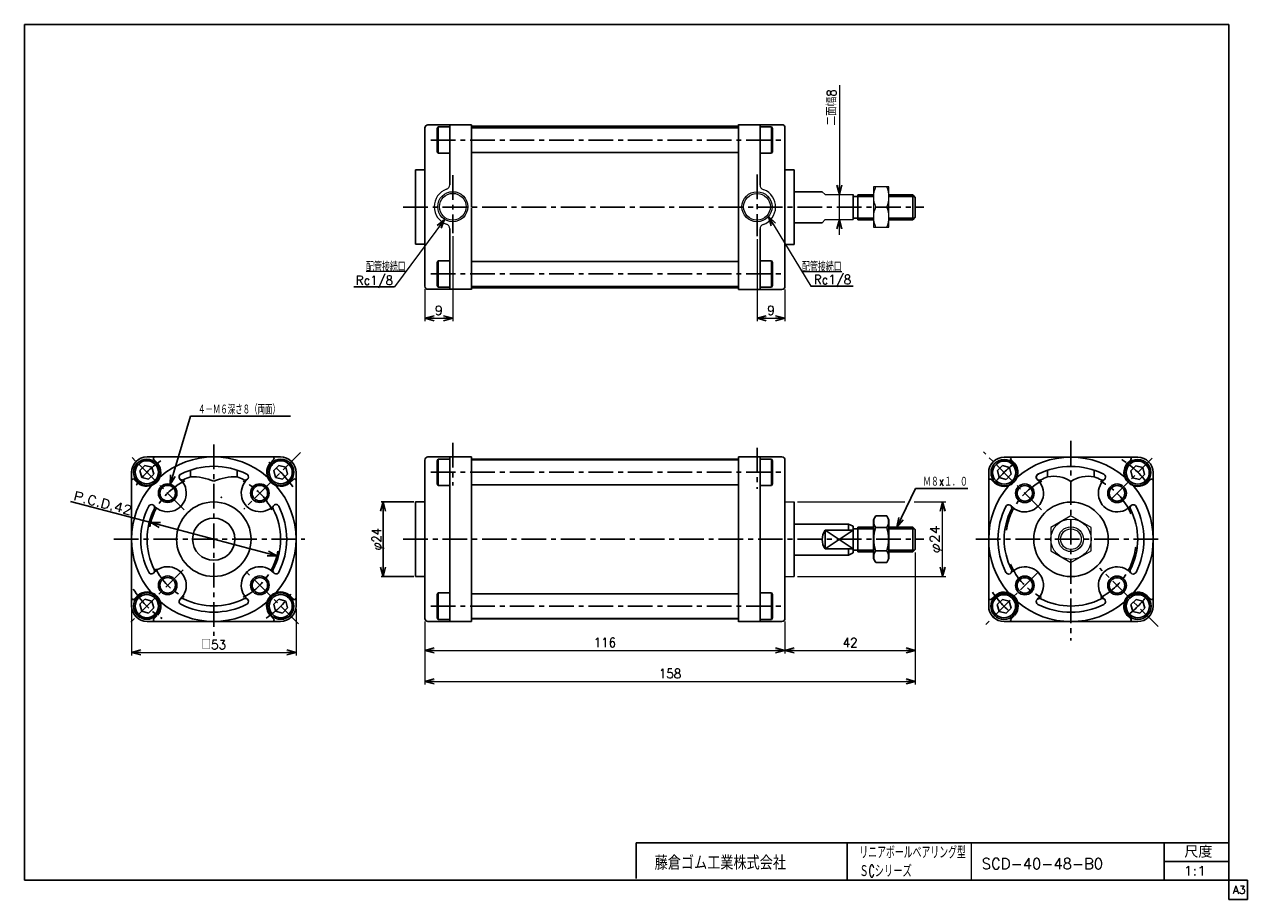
# Model space of a CAD drawing. Header units: millimetres. Extents: x -190 to 204, y -140 to 142.
import ezdxf
from ezdxf.enums import TextEntityAlignment as Align

# ---------------------------------------------------------------- set-up
doc = ezdxf.new("R2010")
doc.units = ezdxf.units.MM
doc.header["$LTSCALE"] = 0.25
doc.header["$PDSIZE"] = 1
doc.linetypes.add('CENTER', pattern=[50.8, 31.75, -6.35, 6.35, -6.35])
doc.layers.add('Layer0001', color=7, linetype='Continuous')
doc.layers.add('ZUWAKU', color=7, linetype='Continuous')
doc.styles.add('FdaStyle0', font='txt.shx', dxfattribs={"width": 0.9375, "bigfont": 'bigfont'})
doc.dimstyles.new('DaDimRotatedStyle', dxfattribs={"dimtxt": 3, "dimasz": 3.000002, "dimexe": 1, "dimexo": 1, "dimgap": 1, "dimtad": 3, "dimdsep": 46, "dimtxsty": 'FdaStyle0', "dimblk1": 'OPEN30', "dimblk2": 'OPEN30', "dimsah": 1, "dimcen": 0.09, "dimclrd": 4, "dimclre": 4, "dimclrt": 4, "dimadec": 0, "dimazin": 2, "dimtfac": 1, "dimtdec": 4, "dimtmove": 0, "dimatfit": 0, "dimfxl": 1, "dimarcsym": 0})

# ---------------------------------------------------------------- blocks, each defined once
blk = doc.blocks.new('_OPEN30')
at = {"color": 0, "linetype": 'ByBlock', "lineweight": -2}
for p, q in [((-1, 0.267949), (0, 0)), ((0, 0), (-1, -0.267949)), ((0, 0), (-1, 0))]:
    blk.add_line(p, q, dxfattribs=at)
blk = doc.blocks.new('DC_GROUP_Φ40_1')
at = {"color": 4, "linetype": 'Continuous', "lineweight": 25}
for p, q in [((84.21, -16.88), (83.48, -18.13)), ((83.48, -30.63), (83.48, -18.13)), ((84.21, -16.88), (87.76, -16.88)), ((87.76, -16.88), (88.48, -18.13)), ((88.48, -30.63), (88.48, -18.13)), ((84.21, -20.63), (87.76, -20.63)), ((84.21, -31.89), (83.48, -30.63)), ((84.21, -28.13), (87.76, -28.13)), ((87.76, -31.89), (88.48, -30.63)), ((84.21, -31.89), (87.76, -31.89))]:
    blk.add_line(p, q, dxfattribs=at)
for centre, radius, start, end in [((86.95, -18.75), 3.32, 145.6111, 214.3889), ((85.01, -18.75), 3.32, 325.6111, 34.3889), ((96.04, -24.38), 12.42, 162.4111, 197.5889), ((75.92, -24.38), 12.42, 342.4111, 17.5889), ((86.95, -30.01), 3.32, 145.6111, 214.3889), ((85.01, -30.01), 3.32, 325.6111, 34.3889)]:
    blk.add_arc(centre, radius, start, end, dxfattribs=at)
blk = doc.blocks.new('DC_GROUP_Φ40_2')
at = {"color": 4, "linetype": 'Continuous', "lineweight": 13}
for p, q in [((58.98, -12.38), (93.61, -12.38)), ((96.61, -12.38), (106.78, -12.38)), ((105.78, -36.38), (105.78, -12.38)), ((58.98, -36.38), (106.78, -36.38))]:
    blk.add_line(p, q, dxfattribs=at)
at = {"color": 4, "xscale": 3.000002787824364, "yscale": 2.999989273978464}
for p, rotation in [((105.78, -12.38), 90), ((105.78, -36.38), 270)]:
    blk.add_blockref('_OPEN30', p, dxfattribs=dict(at, rotation=rotation))
at = {"color": 4, "style": 'FdaStyle0', "width": 0.9375}
blk.add_text('φ24', height=3, rotation=90, dxfattribs=at).set_placement((104.78, -28.88), (104.78, -19.88), align=Align.FIT)
blk = doc.blocks.new('*D3')
at = {"color": 4, "linetype": 'Continuous', "lineweight": 13}
for p, q in [((-155.52, -25.3), (-155.52, -61.88)), ((-102.52, -46.88), (-102.52, -61.88)), ((-155.52, -60.88), (-102.52, -60.88))]:
    blk.add_line(p, q, dxfattribs=at)
at = {"color": 4, "xscale": 3.000002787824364, "yscale": 2.999989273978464}
for p, rotation in [((-155.52, -60.88), 180), ((-102.52, -60.88), 360)]:
    blk.add_blockref('_OPEN30', p, dxfattribs=dict(at, rotation=rotation))
at = {"color": 4, "insert": (-129.02, -59.88), "char_height": 3, "width": 15, "attachment_point": 8, "style": 'FdaStyle0'}
blk.add_mtext('\\T1.00;□53', dxfattribs=at)
blk = doc.blocks.new('*D4')
at = {"color": 4, "linetype": 'Continuous', "lineweight": 13}
for p, q in [((-61.02, -50.88), (-61.02, -61.2)), ((54.98, -50.91), (54.98, -61.2)), ((-61.02, -60.2), (54.98, -60.2))]:
    blk.add_line(p, q, dxfattribs=at)
at = {"color": 4, "xscale": 3.000002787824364, "yscale": 2.999989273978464}
for p, rotation in [((-61.02, -60.2), 180), ((54.98, -60.2), 360)]:
    blk.add_blockref('_OPEN30', p, dxfattribs=dict(at, rotation=rotation))
at = {"color": 4, "insert": (-3.02, -59.2), "char_height": 3, "width": 15, "attachment_point": 8, "style": 'FdaStyle0'}
blk.add_mtext('\\T1.00;116', dxfattribs=at)
blk = doc.blocks.new('*D5')
at = {"color": 4, "linetype": 'Continuous', "lineweight": 13}
for p, q in [((96.98, -28.68), (96.98, -61.2)), ((54.98, -50.91), (54.98, -61.2)), ((54.98, -60.2), (96.98, -60.2))]:
    blk.add_line(p, q, dxfattribs=at)
at = {"color": 4, "xscale": 3.000002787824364, "yscale": 2.999989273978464}
for p, rotation in [((54.98, -60.2), 180), ((96.98, -60.2), 360)]:
    blk.add_blockref('_OPEN30', p, dxfattribs=dict(at, rotation=rotation))
at = {"color": 4, "insert": (75.98, -59.2), "char_height": 3, "width": 11.25, "attachment_point": 8, "style": 'FdaStyle0'}
blk.add_mtext('\\T1.00;42', dxfattribs=at)
blk = doc.blocks.new('*D6')
at = {"color": 4, "linetype": 'Continuous', "lineweight": 13}
for p, q in [((96.98, -28.68), (96.98, -71.2)), ((-61.02, -50.88), (-61.02, -71.2)), ((-61.02, -70.2), (96.98, -70.2))]:
    blk.add_line(p, q, dxfattribs=at)
at = {"color": 4, "xscale": 3.000002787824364, "yscale": 2.999989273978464}
for p, rotation in [((-61.02, -70.2), 180), ((96.98, -70.2), 360)]:
    blk.add_blockref('_OPEN30', p, dxfattribs=dict(at, rotation=rotation))
at = {"color": 4, "insert": (17.98, -69.2), "char_height": 3, "width": 15, "attachment_point": 8, "style": 'FdaStyle0'}
blk.add_mtext('\\T1.00;158', dxfattribs=at)
blk = doc.blocks.new('DC_GROUP_Φ40_3')
at = {"color": 4, "linetype": 'Continuous', "lineweight": 13}
for p, q in [((147.11, -16.88), (140.61, -20.63)), ((153.61, -20.63), (147.11, -16.88)), ((140.61, -20.63), (140.61, -28.13)), ((153.61, -28.13), (153.61, -20.63)), ((140.61, -28.13), (147.11, -31.89)), ((147.11, -31.89), (153.61, -28.13))]:
    blk.add_line(p, q, dxfattribs=at)
for radius in [6.5, 4, 3.32]:
    blk.add_circle((147.11, -24.38), radius, dxfattribs=at)
blk = doc.blocks.new('DC_GROUP_Φ40_4')
at = {"color": 4, "linetype": 'Continuous', "lineweight": 13}
for p, q in [((88.48, 89.16), (83.48, 89.16)), ((83.48, 89.16), (83.48, 76.16)), ((88.48, 76.16), (88.48, 89.16)), ((84.2, 82.66), (87.76, 82.66)), ((83.48, 76.16), (88.48, 76.16))]:
    blk.add_line(p, q, dxfattribs=at)
for centre, start, end in [((91.12, 85.91), 154.8262, 205.1738), ((80.84, 85.91), 334.8262, 25.1738), ((91.12, 79.41), 154.8262, 205.1738), ((80.84, 79.41), 334.8262, 25.1738)]:
    blk.add_arc(centre, 7.64, start, end, dxfattribs=at)
blk = doc.blocks.new('DA_IMAGEDIMGROUP_1')
at = {"color": 4, "linetype": 'Continuous', "lineweight": 13}
for p, q in [((72.54, 121.92), (72.54, 86.66)), ((72.54, 78.66), (72.54, 86.66)), ((72.54, 73.66), (72.54, 78.66))]:
    blk.add_line(p, q, dxfattribs=at)
at = {"color": 4, "xscale": 3.000002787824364, "yscale": 2.999989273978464}
for p, rotation in [((72.54, 86.66), 270), ((72.54, 78.66), 90)]:
    blk.add_blockref('_OPEN30', p, dxfattribs=dict(at, rotation=rotation))
at = {"color": 4, "insert": (71.54, 108.92), "char_height": 3, "width": 18.75, "attachment_point": 7, "rotation": 90, "style": 'FdaStyle0'}
blk.add_mtext('\\T1.00;二面幅8', dxfattribs=at)
blk = doc.blocks.new('*D10')
at = {"color": 4, "linetype": 'Continuous', "lineweight": 13}
for p, q in [((45.98, 72.29), (45.98, 45.84)), ((54.98, 56.14), (54.98, 45.84)), ((45.98, 46.84), (54.98, 46.84))]:
    blk.add_line(p, q, dxfattribs=at)
at = {"color": 4, "xscale": 3.000002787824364, "yscale": 2.999989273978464}
for p, rotation in [((45.98, 46.84), 180), ((54.98, 46.84), 360)]:
    blk.add_blockref('_OPEN30', p, dxfattribs=dict(at, rotation=rotation))
at = {"color": 4, "insert": (50.48, 47.84), "char_height": 3, "width": 7.5, "attachment_point": 8, "style": 'FdaStyle0'}
blk.add_mtext('\\T1.00;9', dxfattribs=at)
blk = doc.blocks.new('*D11')
at = {"color": 4, "linetype": 'Continuous', "lineweight": 13}
for p, q in [((-52.02, 73.25), (-52.02, 45.84)), ((-61.02, 56.16), (-61.02, 45.84)), ((-61.02, 46.84), (-52.02, 46.84))]:
    blk.add_line(p, q, dxfattribs=at)
at = {"color": 4, "xscale": 3.000002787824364, "yscale": 2.999989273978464}
for p, rotation in [((-61.02, 46.84), 180), ((-52.02, 46.84), 360)]:
    blk.add_blockref('_OPEN30', p, dxfattribs=dict(at, rotation=rotation))
at = {"color": 4, "insert": (-56.52, 47.84), "char_height": 3, "width": 7.5, "attachment_point": 8, "style": 'FdaStyle0'}
blk.add_mtext('\\T1.00;9', dxfattribs=at)
blk = doc.blocks.new('DC_GROUP_Φ40_5')
at = {"color": 4, "linetype": 'Continuous', "lineweight": 13}
for p, q in [((49.67, 79.59), (63.31, 57.19)), ((60.47, 61.85), (73.27, 61.85))]:
    blk.add_line(p, q, dxfattribs=at)
at = {"color": 4, "xscale": 3.000002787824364, "yscale": 2.999989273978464, "rotation": 121.3332173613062}
blk.add_blockref('_OPEN30', (49.67, 79.59), dxfattribs=at)
at = {"color": 4, "style": 'FdaStyle0', "width": 0.680851}
blk.add_text('配管接続口', height=3, dxfattribs=at).set_placement((60.47, 61.85), (73.27, 61.85), align=Align.FIT)
blk = doc.blocks.new('DC_GROUP_Φ40_6')
at = {"color": 4, "linetype": 'Continuous', "lineweight": 13}
for p, q in [((-54.65, 78.69), (-70.83, 56.95)), ((-67.17, 61.85), (-79.97, 61.85))]:
    blk.add_line(p, q, dxfattribs=at)
at = {"color": 4, "xscale": 3.000002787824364, "yscale": 2.999989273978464, "rotation": 53.35278082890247}
blk.add_blockref('_OPEN30', (-54.65, 78.69), dxfattribs=at)
at = {"color": 4, "style": 'FdaStyle0', "width": 0.680851}
blk.add_text('配管接続口', height=3, dxfattribs=at).set_placement((-79.97, 61.85), (-67.17, 61.85), align=Align.FIT)

msp = doc.modelspace()

# ---------------------------------------------------------------- linework, layer by layer
at = {"color": 4, "linetype": 'Continuous', "lineweight": 25}
for p, q in [((-57.02, 107.963), (-56.72, 108.483)), ((-57.02, 100.502), (-57.02, 107.963)), ((-56.72, 99.983), (-56.72, 108.483)), ((-53.257, 108.483), (-56.72, 108.483)), ((-53.02, 89.833), (-53.02, 109.163)), ((-46.02, 82.762), (-46.02, 109.188)), ((-46.02, 108.733), (39.98, 108.733)), ((-46.02, 108.233), (39.98, 108.233)), ((39.98, 82.762), (39.98, 109.236)), ((46.98, 89.734), (46.98, 109.188)), ((47.218, 108.483), (50.68, 108.483)), ((50.68, 99.983), (50.68, 108.483)), ((50.98, 107.963), (50.68, 108.483)), ((50.98, 100.502), (50.98, 107.963)), ((-56.72, 99.983), (-57.02, 100.502)), ((-53.257, 99.983), (-56.72, 99.983)), ((-46.02, 100.233), (39.98, 100.233)), ((47.218, 99.983), (50.68, 99.983)), ((50.68, 99.983), (50.98, 100.502)), ((57.98, 87.563), (66.981, 87.563)), ((76.98, 82.563), (76.98, 86.663)), ((78.48, 86.013), (76.98, 86.013)), ((78.48, 86.563), (83.48, 86.563)), ((78.48, 86.563), (78.48, 78.563)), ((78.48, 86.013), (83.48, 86.013)), ((88.48, 86.563), (96.18, 86.563)), ((88.48, 86.013), (96.73, 86.013)), ((96.18, 86.563), (96.98, 85.763)), ((96.18, 78.563), (96.18, 86.563)), ((96.98, 85.763), (96.98, 79.363)), ((-46.02, 82.563), (-46.02, 56.137)), ((39.98, 82.563), (39.98, 56.089)), ((76.98, 82.563), (76.98, 78.663)), ((78.48, 79.113), (76.98, 79.113)), ((78.48, 79.113), (83.48, 79.113)), ((88.48, 79.113), (96.73, 79.113)), ((96.18, 78.563), (96.98, 79.363)), ((-53.02, 75.691), (-53.02, 56.163)), ((46.98, 75.591), (46.98, 56.137)), ((57.98, 77.563), (66.981, 77.563)), ((78.48, 78.563), (83.48, 78.563)), ((88.48, 78.563), (96.18, 78.563)), ((-56.72, 65.343), (-57.02, 64.823)), ((-57.02, 64.823), (-57.02, 57.362)), ((-56.72, 65.343), (-56.72, 56.843)), ((-53.257, 65.343), (-56.72, 65.343)), ((-46.02, 65.093), (39.98, 65.093)), ((47.218, 65.343), (50.68, 65.343)), ((50.68, 65.343), (50.68, 56.843)), ((50.68, 65.343), (50.98, 64.823)), ((50.98, 64.823), (50.98, 57.362)), ((-83.892, 56.946), (-70.826, 56.946)), ((-83.892, 56.946), (-70.826, 56.946)), ((-57.02, 57.362), (-56.72, 56.843)), ((-53.257, 56.843), (-56.72, 56.843)), ((-46.02, 57.093), (39.98, 57.093)), ((-46.02, 56.593), (39.98, 56.593)), ((47.218, 56.843), (50.68, 56.843)), ((50.98, 57.362), (50.68, 56.843)), ((63.306, 57.191), (76.912, 57.191)), ((-143.05, -6.775), (-136.508, 15.25)), ((-136.508, 15.25), (-104.348, 15.25)), ((-57.02, 0.92), (-56.72, 1.439)), ((-57.02, -6.541), (-57.02, 0.92)), ((-56.72, -7.061), (-56.72, 1.439)), ((-53.257, 1.439), (-56.72, 1.439)), ((-53.02, -24.381), (-53.02, 2.119)), ((-46.02, -24.48), (-46.02, 2.145)), ((-46.02, 1.189), (39.98, 1.189)), ((39.98, -24.281), (39.98, 2.193)), ((46.98, -24.281), (46.98, 2.145)), ((47.218, 1.439), (50.68, 1.439)), ((50.68, -7.061), (50.68, 1.439)), ((50.98, 0.92), (50.68, 1.439)), ((50.98, -6.541), (50.98, 0.92)), ((-151.184, -0.583), (-152.817, -2.216)), ((-152.817, -2.216), (-152.219, -4.447)), ((-148.953, -1.181), (-151.184, -0.583)), ((-149.989, -5.045), (-148.356, -3.412)), ((-148.356, -3.412), (-148.953, -1.181)), ((-108.051, -0.583), (-109.684, -2.216)), ((-109.684, -2.216), (-109.086, -4.447)), ((-105.82, -1.181), (-108.051, -0.583)), ((-106.855, -5.045), (-105.222, -3.412)), ((-105.222, -3.412), (-105.82, -1.181)), ((125.042, -0.634), (123.409, -2.267)), ((123.409, -2.267), (124.007, -4.498)), ((127.273, -1.232), (125.042, -0.634)), ((126.238, -5.095), (127.871, -3.462)), ((127.871, -3.462), (127.273, -1.232)), ((168.015, -0.701), (166.382, -2.334)), ((166.382, -2.334), (166.98, -4.564)), ((170.246, -1.298), (168.015, -0.701)), ((169.21, -5.162), (170.843, -3.529)), ((170.843, -3.529), (170.246, -1.298)), ((-152.219, -4.447), (-149.989, -5.045)), ((-109.086, -4.447), (-106.855, -5.045)), ((-56.72, -7.061), (-57.02, -6.541)), ((-53.257, -7.061), (-56.72, -7.061)), ((-46.02, -6.811), (39.98, -6.811)), ((47.218, -7.061), (50.68, -7.061)), ((50.68, -7.061), (50.98, -6.541)), ((124.007, -4.498), (126.238, -5.095)), ((166.98, -4.564), (169.21, -5.162)), ((91.058, -20.48), (97.083, -8.013)), ((97.083, -8.013), (113.872, -8.013)), ((-149.323, -19.015), (-175.154, -12.189)), ((-64.62, -12.381), (-75.089, -12.381)), ((-74.489, -12.381), (-74.489, -36.381)), ((-149.323, -19.015), (-108.717, -29.746)), ((57.98, -19.48), (75.48, -19.48)), ((75.48, -19.48), (76.98, -20.18)), ((75.48, -19.48), (75.48, -21.48)), ((67.98, -21.48), (76.98, -21.48)), ((67.98, -21.48), (67.98, -27.48)), ((67.98, -21.48), (76.98, -27.48)), ((67.98, -27.48), (76.98, -21.48)), ((76.98, -24.48), (76.98, -20.18)), ((78.48, -21.03), (76.98, -21.03)), ((78.48, -20.48), (83.48, -20.48)), ((78.48, -20.48), (78.48, -28.48)), ((78.48, -21.03), (83.48, -21.03)), ((88.48, -20.48), (96.18, -20.48)), ((88.48, -21.03), (96.73, -21.03)), ((96.18, -20.48), (96.98, -21.28)), ((96.18, -28.48), (96.18, -20.48)), ((96.98, -21.28), (96.98, -27.68)), ((-53.02, -24.381), (-53.02, -50.881)), ((-46.02, -24.48), (-46.02, -50.906)), ((39.98, -24.48), (39.98, -50.954)), ((46.98, -24.48), (46.98, -50.906)), ((67.98, -27.48), (76.98, -27.48)), ((75.48, -29.48), (75.48, -27.48)), ((76.98, -24.48), (76.98, -28.781)), ((57.98, -29.48), (75.48, -29.48)), ((75.48, -29.48), (76.98, -28.781)), ((78.48, -27.93), (76.98, -27.93)), ((78.48, -27.93), (83.48, -27.93)), ((78.48, -28.48), (83.48, -28.48)), ((88.48, -27.93), (96.73, -27.93)), ((88.48, -28.48), (96.18, -28.48)), ((96.18, -28.48), (96.98, -27.68)), ((-64.62, -36.381), (-75.089, -36.381)), ((-56.72, -41.701), (-57.02, -42.22)), ((-57.02, -42.22), (-57.02, -49.681)), ((-56.72, -41.701), (-56.72, -50.201)), ((-53.257, -41.701), (-56.72, -41.701)), ((-46.02, -41.951), (39.98, -41.951)), ((47.218, -41.701), (50.68, -41.701)), ((50.68, -41.701), (50.68, -50.201)), ((50.68, -41.701), (50.98, -42.22)), ((50.98, -42.22), (50.98, -49.681)), ((-151.184, -43.717), (-152.817, -45.35)), ((-152.817, -45.35), (-152.219, -47.58)), ((-148.953, -44.314), (-151.184, -43.717)), ((-149.989, -48.178), (-148.356, -46.545)), ((-148.356, -46.545), (-148.953, -44.314)), ((-108.051, -43.717), (-109.684, -45.35)), ((-109.684, -45.35), (-109.086, -47.58)), ((-105.82, -44.314), (-108.051, -43.717)), ((-106.855, -48.178), (-105.222, -46.545)), ((-105.222, -46.545), (-105.82, -44.314)), ((125.015, -43.795), (123.382, -45.428)), ((123.382, -45.428), (123.98, -47.659)), ((127.246, -44.393), (125.015, -43.795)), ((126.21, -48.256), (127.843, -46.623)), ((127.843, -46.623), (127.246, -44.393)), ((168.082, -43.767), (166.449, -45.4)), ((166.449, -45.4), (167.046, -47.631)), ((170.312, -44.365), (168.082, -43.767)), ((169.277, -48.229), (170.91, -46.596)), ((170.91, -46.596), (170.312, -44.365)), ((-152.219, -47.58), (-149.989, -48.178)), ((-109.086, -47.58), (-106.855, -48.178)), ((-57.02, -49.681), (-56.72, -50.201)), ((-53.257, -50.201), (-56.72, -50.201)), ((-46.02, -49.951), (39.98, -49.951)), ((47.218, -50.201), (50.68, -50.201)), ((50.98, -49.681), (50.68, -50.201)), ((123.98, -47.659), (126.21, -48.256)), ((167.046, -47.631), (169.277, -48.229))]:
    msp.add_line(p, q, dxfattribs=at)
at = {"color": 4, "linetype": 'CENTER', "lineweight": 25}
for p, q in [((-59.092, 104.233), (53.817, 104.233)), ((45.98, 93.103), (45.98, 73.291)), ((-67.997, 82.663), (99.738, 82.663)), ((-59.092, 61.093), (53.817, 61.093)), ((45.98, 5.094), (45.98, -8.187)), ((147.113, 7.283), (147.113, -57.056)), ((159.84, -11.703), (173.261, 1.717)), ((-59.092, -2.811), (53.817, -2.811)), ((-161.183, -24.381), (-99.68, -24.381)), ((-67.997, -24.381), (99.738, -24.381)), ((116.512, -24.381), (176.151, -24.381)), ((-59.092, -45.951), (53.817, -45.951))]:
    msp.add_line(p, q, dxfattribs=at)
at = {"color": 4, "linetype": 'Continuous', "lineweight": 13}
for p, q in [((66.981, 87.563), (67.98, 86.663)), ((67.98, 86.663), (76.98, 86.663)), ((83.48, 86.563), (83.48, 78.563)), ((66.981, 77.563), (67.98, 78.663)), ((67.98, 78.663), (76.98, 78.663)), ((39.98, 1.369), (-46.02, 1.369)), ((54.98, -12.381), (57.98, -12.381)), ((54.98, -36.381), (57.98, -36.381)), ((39.98, -50.131), (-46.02, -50.131))]:
    msp.add_line(p, q, dxfattribs=at)
for centre, radius in [((45.962, 109.188), 0.0181), ((-52.02, 82.762), 4.848), ((-52.02, 82.762), 4.298), ((45.98, 82.737), 4.848), ((45.98, 82.737), 4.298), ((45.962, 2.145), 0.0181)]:
    msp.add_circle(centre, radius, dxfattribs=at)
at = {"color": 4, "linetype": 'Continuous', "lineweight": 25}
for centre, radius in [((-150.586, -2.814), 4.25), ((-150.586, -2.814), 3.73), ((-107.453, -2.814), 4.25), ((-107.453, -2.814), 3.73), ((125.613, -2.931), 4.25), ((125.613, -2.931), 3.73), ((168.613, -2.931), 4.25), ((168.613, -2.931), 3.73), ((-150.586, -45.947), 4.25), ((-150.586, -45.947), 3.73), ((-107.453, -45.947), 4.25), ((-107.453, -45.947), 3.73), ((125.546, -45.998), 4.25), ((125.546, -45.998), 3.73), ((168.679, -45.998), 4.25), ((168.679, -45.998), 3.73)]:
    msp.add_circle(centre, radius, dxfattribs=at)
at = {"color": 4, "linetype": 'Continuous', "lineweight": 13}
for centre, radius, start, end in [((-52.02, 82.762), 6, 109.47122, 250.52878), ((-54.52, 89.833), 1.5, 289.47122, 0), ((48.48, 89.734), 1.5, 180, 250.52878), ((45.98, 82.663), 6, 289.47122, 68.40488), ((-54.52, 75.691), 1.5, 0, 70.52878), ((48.48, 75.591), 1.5, 109.47122, 180)]:
    msp.add_arc(centre, radius, start, end, dxfattribs=at)
at = {"color": 4, "linetype": 'Continuous', "lineweight": 25}
for centre, radius, start, end in [((-136.52, -24.231), 20, 67.97569, 90), ((-121.52, -24.231), 20, 90, 112.02431), ((141.597, -14.083), 10, 56.52808, 101.44761), ((152.628, -14.083), 10, 78.55239, 123.47192), ((71.98, -24.48), 5, 143.1301, 216.8699)]:
    msp.add_arc(centre, radius, start, end, dxfattribs=at)
at = {"color": 4, "linetype": 'CENTER', "lineweight": 25}
msp.add_arc((-129.02, -24.381), 30.5, 211.79795, 237.02351, dxfattribs=at)
at = {"color": 4, "linetype": 'Continuous'}
msp.add_point((-126.548, -10.855), dxfattribs=at)
at = {"layer": 'Layer0001', "color": 4, "linetype": 'Continuous', "lineweight": 25}
for p, q in [((-61.02, 82.663), (-61.02, 108.163)), ((-60.02, 109.163), (-46.02, 109.163)), ((53.98, 109.188), (39.98, 109.188)), ((54.98, 108.188), (54.98, 82.663)), ((-64.02, 94.663), (-64.02, 70.663)), ((-64.02, 94.663), (-61.02, 94.663)), ((57.98, 94.688), (54.98, 94.688)), ((57.98, 82.663), (57.98, 94.688)), ((-61.02, 82.663), (-61.02, 57.163)), ((54.98, 57.137), (54.98, 82.663)), ((57.98, 82.663), (57.98, 70.637)), ((-64.02, 70.663), (-61.02, 70.663)), ((57.98, 70.637), (54.98, 70.637)), ((-60.02, 56.163), (-46.02, 56.163)), ((53.98, 56.137), (39.98, 56.137)), ((-150.52, 2.119), (-107.52, 2.119)), ((-148.302, 1.266), (-147.168, 0.132)), ((-110.871, 0.132), (-109.737, 1.266)), ((-61.02, -24.381), (-61.02, 1.119)), ((-60.02, 2.119), (-46.02, 2.119)), ((53.98, 2.145), (39.98, 2.145)), ((54.98, 1.145), (54.98, -24.381)), ((125.613, 2.069), (168.613, 2.069)), ((127.83, 1.215), (128.964, 0.081)), ((165.261, 0.081), (166.395, 1.215)), ((-155.52, -2.881), (-155.52, -45.881)), ((-136.52, -2.11), (-136.52, -4.231)), ((-121.52, -2.11), (-121.52, -4.231)), ((-102.52, -2.881), (-102.52, -45.881)), ((120.613, -2.931), (120.613, -45.931)), ((139.613, -2.16), (139.613, -4.282)), ((154.613, -2.16), (154.613, -4.282)), ((173.613, -2.931), (173.613, -45.931)), ((-154.666, -5.098), (-153.534, -6.231)), ((-104.507, -6.232), (-103.373, -5.098)), ((121.466, -5.149), (122.599, -6.281)), ((171.625, -6.283), (172.759, -5.149)), ((-64.02, -12.381), (-64.02, -36.381)), ((-64.02, -12.381), (-61.02, -12.381)), ((57.98, -24.381), (57.98, -12.385)), ((-61.02, -24.381), (-61.02, -49.881)), ((54.98, -49.906), (54.98, -24.381)), ((57.98, -24.381), (57.98, -36.376)), ((-64.02, -36.381), (-61.02, -36.381)), ((-154.666, -43.663), (-153.532, -42.529)), ((-104.507, -42.529), (-103.373, -43.663)), ((121.466, -43.714), (122.6, -42.58)), ((171.625, -42.58), (172.759, -43.714)), ((-150.52, -50.881), (-107.52, -50.881)), ((-148.302, -50.027), (-147.317, -49.042)), ((-110.871, -48.893), (-109.737, -50.027)), ((-60.02, -50.881), (-46.02, -50.881)), ((53.98, -50.906), (39.98, -50.906)), ((125.613, -50.931), (168.613, -50.931)), ((127.83, -50.078), (128.815, -49.092)), ((165.261, -48.944), (166.395, -50.078))]:
    msp.add_line(p, q, dxfattribs=at)
at = {"layer": 'Layer0001', "color": 4, "linetype": 'CENTER', "lineweight": 25}
for p, q in [((-52.02, 92.943), (-52.02, 74.25)), ((-129.02, 6.119), (-129.02, -55.543)), ((-52.02, 6.649), (-52.02, -7.072)), ((-138.5, -14.9), (-156.034, 2.634)), ((-101.091, 3.549), (-119.321, -14.682)), ((137.632, -14.95), (118.89, 3.791)), ((-138.882, -34.243), (-156.268, -51.629)), ((-101.741, -51.659), (-119.694, -33.706)), ((136.506, -35.038), (119.72, -51.824)), ((175.165, -52.484), (156.438, -33.757))]:
    msp.add_line(p, q, dxfattribs=at)
at = {"layer": 'Layer0001', "color": 4, "linetype": 'Continuous', "lineweight": 25}
for centre, radius in [((-143.869, -9.531), 3), ((-143.869, -9.531), 2.5), ((-114.17, -9.531), 3), ((-114.17, -9.531), 2.5), ((132.263, -9.582), 3), ((132.263, -9.582), 2.5), ((161.962, -9.582), 3), ((161.962, -9.582), 2.5), ((-129.02, -24.381), 12), ((147.113, -24.431), 12), ((-129.02, -24.381), 6.8), ((-143.869, -39.23), 3), ((-143.869, -39.23), 2.5), ((-114.17, -39.23), 3), ((-114.17, -39.23), 2.5), ((132.263, -39.281), 3), ((132.263, -39.281), 2.5), ((161.962, -39.281), 3), ((161.962, -39.281), 2.5)]:
    msp.add_circle(centre, radius, dxfattribs=at)
for centre, radius, start, end in [((-60.02, 108.163), 1, 90, 180), ((53.98, 108.188), 1, 0, 90), ((-60.02, 57.163), 1, 180, 270), ((53.98, 57.137), 1, 270, 0), ((-150.52, -2.881), 5, 90, 180), ((-150.586, -2.814), 4.5, 229.23058, 40.76942), ((-147.949, 1.619), 0.5, 90, 225), ((-129.02, -24.381), 26.5, 49.15565, 130.84435), ((-107.453, -2.814), 4.5, 139.24222, 310.76942), ((-110.091, 1.619), 0.5, 315, 90), ((-107.52, -2.881), 5, 0, 90), ((-60.02, 1.119), 1, 90, 180), ((53.98, 1.145), 1, 0, 90), ((125.613, -2.931), 5, 90, 180), ((125.546, -2.865), 4.5, 229.23058, 40.76942), ((128.184, 1.569), 0.5, 90, 225), ((147.113, -24.431), 26.5, 49.15565, 130.84435), ((168.679, -2.865), 4.5, 139.24222, 310.76942), ((166.041, 1.569), 0.5, 315, 90), ((168.613, -2.931), 5, 0, 90), ((-139.2, -4.316), 1, 107.28383, 296.90247), ((-139.2, -4.316), 1, 107.28383, 304.19713), ((-139.2, -4.316), 1, 116.90247, 304.19713), ((-129.02, -24.381), 23.5, 63.09753, 116.90247), ((-118.839, -4.316), 1, 243.09753, 63.09753), ((136.932, -4.366), 1, 107.28383, 296.90247), ((136.932, -4.366), 1, 107.28383, 304.19713), ((136.932, -4.366), 1, 116.90247, 304.19713), ((147.113, -24.431), 23.5, 63.09753, 116.90247), ((157.293, -4.366), 1, 243.09753, 63.09753), ((-155.02, -5.452), 0.5, 45, 180), ((-129.02, -24.381), 26.5, 139.15565, 220.48704), ((-143.869, -9.531), 6, 221.83153, 49.67269), ((-129.02, -24.381), 21.5, 110.41621, 116.90247), ((-129.02, -24.381), 21.5, 63.09753, 69.58379), ((-114.17, -9.531), 6, 131.83153, 319.01513), ((-129.02, -24.381), 26.5, 319.51296, 40.84435), ((-103.02, -5.452), 0.5, 0, 135), ((121.113, -5.502), 0.5, 45, 180), ((147.113, -24.431), 26.5, 139.15565, 220.48704), ((132.263, -9.582), 6, 221.83153, 49.67269), ((147.113, -24.431), 21.5, 110.41621, 116.90247), ((147.113, -24.431), 21.5, 63.09753, 69.58379), ((161.962, -9.582), 6, 131.83153, 319.01513), ((147.113, -24.431), 26.5, 319.51296, 40.84435), ((173.113, -5.502), 0.5, 0, 135), ((-129.02, -24.381), 23.5, 153.09753, 206.90247), ((-129.02, -24.381), 21.5, 153.09753, 206.90247), ((-149.085, -14.2), 1, 333.09753, 153.09753), ((-108.955, -14.2), 1, 26.90247, 217.5756), ((-129.02, -24.381), 21.5, 333.09753, 26.90247), ((-129.02, -24.381), 23.5, 333.09753, 26.90247), ((147.113, -24.431), 23.5, 153.09753, 206.90247), ((147.113, -24.431), 21.5, 153.09753, 206.90247), ((127.048, -14.251), 1, 333.09753, 153.09753), ((167.178, -14.251), 1, 26.90247, 217.5756), ((147.113, -24.431), 21.5, 333.09753, 26.90247), ((147.113, -24.431), 23.5, 333.09753, 26.90247), ((-149.085, -34.561), 1, 206.90247, 26.90247), ((-143.869, -39.23), 6, 311.83153, 138.16847), ((-114.17, -39.23), 6, 41.83153, 228.16847), ((-108.955, -34.561), 1, 153.09753, 333.09753), ((-108.955, -34.561), 1, 153.09753, 333.09753), ((127.048, -34.612), 1, 206.90247, 26.90247), ((132.263, -39.281), 6, 311.83153, 138.16847), ((161.962, -39.281), 6, 41.83153, 228.16847), ((167.178, -34.612), 1, 153.09753, 333.09753), ((167.178, -34.612), 1, 153.09753, 333.09753), ((-155.02, -43.31), 0.5, 180, 315), ((-150.52, -45.881), 4.5, 318.03737, 131.95492), ((-107.52, -45.881), 4.5, 48.03737, 221.96263), ((-103.02, -43.31), 0.5, 225, 0), ((125.613, -45.931), 4.5, 318.03737, 131.95492), ((168.613, -45.931), 4.5, 48.03737, 221.96263), ((-150.52, -45.881), 5, 180, 270), ((-129.02, -24.381), 26.5, 229.51296, 310.48704), ((-139.2, -44.446), 1, 63.09753, 243.09753), ((-129.02, -24.381), 23.5, 243.09753, 296.90247), ((-129.02, -24.381), 21.5, 243.09753, 296.90247), ((-118.839, -44.446), 1, 296.90247, 116.90247), ((-107.52, -45.881), 5, 270, 0), ((121.113, -43.36), 0.5, 180, 315), ((125.613, -45.931), 5, 180, 270), ((147.113, -24.431), 26.5, 229.51296, 310.48704), ((136.932, -44.496), 1, 63.09753, 243.09753), ((147.113, -24.431), 23.5, 243.09753, 296.90247), ((147.113, -24.431), 21.5, 243.09753, 296.90247), ((157.293, -44.496), 1, 296.90247, 116.90247), ((168.613, -45.931), 5, 270, 0), ((173.113, -43.36), 0.5, 225, 0), ((-147.949, -50.381), 0.5, 135, 270), ((-110.091, -50.381), 0.5, 270, 45), ((-60.02, -49.881), 1, 180, 270), ((53.98, -49.906), 1, 270, 0), ((128.184, -50.431), 0.5, 135, 270), ((166.041, -50.431), 0.5, 270, 45)]:
    msp.add_arc(centre, radius, start, end, dxfattribs=at)
at = {"layer": 'Layer0001', "color": 4, "linetype": 'CENTER', "lineweight": 25}
for centre, radius, start, end in [((-129.02, -24.381), 30.5, 123.99585, 146.24456), ((-129.02, -24.381), 30.5, 33.48608, 57.18122), ((147.113, -24.431), 30.5, 126.60707, 143.48394), ((147.113, -24.431), 30.5, 36.51555, 60.32556), ((-129.02, -24.381), 21, 116.49484, 169.18501), ((-129.02, -24.381), 21, 26.90247, 63.09753), ((147.113, -24.431), 21, 116.56423, 171.81573), ((147.113, -24.431), 21, 23.04299, 63.09753), ((147.113, -24.431), 21, 296.90247, 356.08534), ((-129.02, -24.381), 21, 296.90247, 349.45869), ((-129.02, -24.381), 21, 206.90247, 243.09753), ((147.113, -24.431), 21, 202.25226, 243.09753), ((-129.02, -24.381), 30.5, 303.59198, 326.49928), ((147.113, -24.431), 30.5, 213.8756, 233.47244), ((147.113, -24.431), 30.5, 306.51555, 323.48445)]:
    msp.add_arc(centre, radius, start, end, dxfattribs=at)
at = {"layer": 'ZUWAKU', "color": 5, "linetype": 'Continuous', "lineweight": 25}
for p, q in [((-190, -134.25), (-190, 141.5)), ((198, 141.5), (-190, 141.5)), ((198, -140.5), (198, 141.5)), ((204, -134.25), (-190, -134.25)), ((204, -140.5), (204, -134.25)), ((198, -140.5), (204, -140.5))]:
    msp.add_line(p, q, dxfattribs=at)
at = {"layer": 'ZUWAKU', "color": 4, "linetype": 'Continuous', "lineweight": 25}
for p, q in [((7, -122.25), (198, -122.25)), ((7, -133.715), (7, -122.25)), ((75, -122.25), (75, -134.25)), ((177.135, -134.25), (177.135, -122.25)), ((177.135, -128.25), (198, -128.25))]:
    msp.add_line(p, q, dxfattribs=at)
at = {"layer": 'ZUWAKU', "color": 4, "linetype": 'Continuous', "lineweight": 13}
msp.add_line((115, -122.25), (115, -134.25), dxfattribs=at)

# ---------------------------------------------------------------- block references
at = {"linetype": 'Continuous'}
for name in ['DA_IMAGEDIMGROUP_1', 'DC_GROUP_Φ40_4', 'DC_GROUP_Φ40_6', 'DC_GROUP_Φ40_5', 'DC_GROUP_Φ40_2', 'DC_GROUP_Φ40_1', 'DC_GROUP_Φ40_3']:
    msp.add_blockref(name, (0, 0), dxfattribs=at)
at = {"color": 4, "xscale": 3.000002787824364, "yscale": 2.999989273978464}
for p, rotation in [((-143.05, -6.775), 253.4571797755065), ((-74.489, -12.381), 90), ((-149.323, -19.015), 165.1972531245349), ((91.058, -20.48), 244.2076139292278), ((-108.717, -29.746), 345.1972531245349), ((-74.489, -36.381), 270)]:
    msp.add_blockref('_OPEN30', p, dxfattribs=dict(at, rotation=rotation))

# ---------------------------------------------------------------- texts
at = {"color": 4, "style": 'FdaStyle0'}
for s, height, width, p, p2 in [('Rc1/8', 3, 0.8, (-83.247, 57.546), (-71.247, 57.546)), ('Rc1/8', 3, 0.8, (-83.247, 57.546), (-71.247, 57.546)), ('Rc1/8', 3, 0.8, (64.312, 57.791), (76.312, 57.791)), ('４－Ｍ６深さ８（両面）', 3, 0.666667, (-134.108, 15.85), (-107.708, 15.85)), ('Ｍ８×１．０', 3, 0.666667, (99.483, -7.413), (113.883, -7.413)), ('リニアボールベアリング型', 4, 0.543582, (78.96, -127.313), (113.26, -127.313)), ('ＳCシリーズ', 4, 0.563333, (78.96, -133.313), (95.86, -133.313)), ('SCD-40-48-B0', 3.5, 0.823158, (118.371, -130.7), (157.471, -130.7)), ('1:1', 3, 0.8, (183.435, -132.75), (190.635, -132.75))]:
    msp.add_text(s, height=height, dxfattribs=dict(at, width=width)).set_placement(p, p2, align=Align.FIT)
for s, rotation, width, p, p2 in [('P.C.D.42', -14.80275, 0.8, (-174.421, -11.762), (-155.858, -16.668)), ('φ24', 90, 0.75, (-75.089, -27.981), (-75.089, -20.781))]:
    msp.add_text(s, height=3, rotation=rotation, dxfattribs=dict(at, width=width)).set_placement(p, p2, align=Align.FIT)
at = {"layer": 'ZUWAKU', "color": 4, "style": 'FdaStyle0'}
for s, height, width, p, p2 in [('藤倉ゴム工業株式会社', 4.5, 0.652778, (13.013, -130.907), (55.313, -130.907)), ('尺度', 3.8, 0.749175, (183.615, -127.03), (192.695, -127.03))]:
    msp.add_text(s, height=height, dxfattribs=dict(at, width=width)).set_placement(p, p2, align=Align.FIT)
at = {"layer": 'ZUWAKU', "color": 7, "style": 'FdaStyle0', "width": 0.8}
msp.add_text('A3', height=2.5, dxfattribs=at).set_placement((199.307, -138.625), (203.307, -138.625), align=Align.FIT)

# ---------------------------------------------------------------- dimensions: what is measured, and where the dimension line sits
at = {"linetype": 'Continuous', "lineweight": 13}
for base, p1, p2, picture, middle in [((-52.02, 46.843), (-61.02, 57.163), (-52.02, 74.25), '*D11', (-56.52, 46.843)), ((54.98, 46.843), (45.98, 73.291), (54.98, 57.137), '*D10', (50.48, 46.843)), ((96.98, -70.201), (-61.02, -49.881), (96.98, -27.68), '*D6', (17.98, -70.201)), ((96.98, -60.201), (54.98, -49.906), (96.98, -27.68), '*D5', (75.98, -60.201)), ((54.98, -60.201), (-61.02, -49.881), (54.98, -49.906), '*D4', (-3.02, -60.201))]:
    dim = msp.add_linear_dim(base=base, p1=p1, p2=p2, dimstyle='DaDimRotatedStyle', override={"dimtxt": 3, "dimasz": 3.000002, "dimexe": 1, "dimexo": 1, "dimgap": 1, "dimtad": 3, "dimtih": 0, "dimtoh": 0, "dimdec": 2, "dimzin": 8, "dimtxsty": 'FdaStyle0', "dimblk1": 'OPEN30', "dimblk2": 'OPEN30', "dimsah": 1, "dimclrd": 4, "dimclre": 4, "dimclrt": 4, "dimazin": 2, "dimtofl": 1, "dimatfit": 0, "dimtolj": 0, "dimtzin": 8}, dxfattribs=at)
    dim.commit()
    dim.dimension.update_dxf_attribs({"geometry": picture, "text_midpoint": middle})
dim = msp.add_linear_dim(base=(-102.52, -60.881), p1=(-155.519, -24.298), p2=(-102.52, -45.881), text='□<>', dimstyle='DaDimRotatedStyle', override={"dimtxt": 3, "dimasz": 3.000002, "dimexe": 1, "dimexo": 1, "dimgap": 1, "dimtad": 3, "dimtih": 0, "dimtoh": 0, "dimdec": 2, "dimzin": 8, "dimtxsty": 'FdaStyle0', "dimblk1": 'OPEN30', "dimblk2": 'OPEN30', "dimsah": 1, "dimclrd": 4, "dimclre": 4, "dimclrt": 4, "dimazin": 2, "dimtofl": 1, "dimatfit": 0, "dimtolj": 0, "dimtzin": 8}, dxfattribs=at)
dim.commit()
dim.dimension.update_dxf_attribs({"geometry": '*D3', "text_midpoint": (-129.02, -60.881)})

doc.saveas('drawing.dxf')
